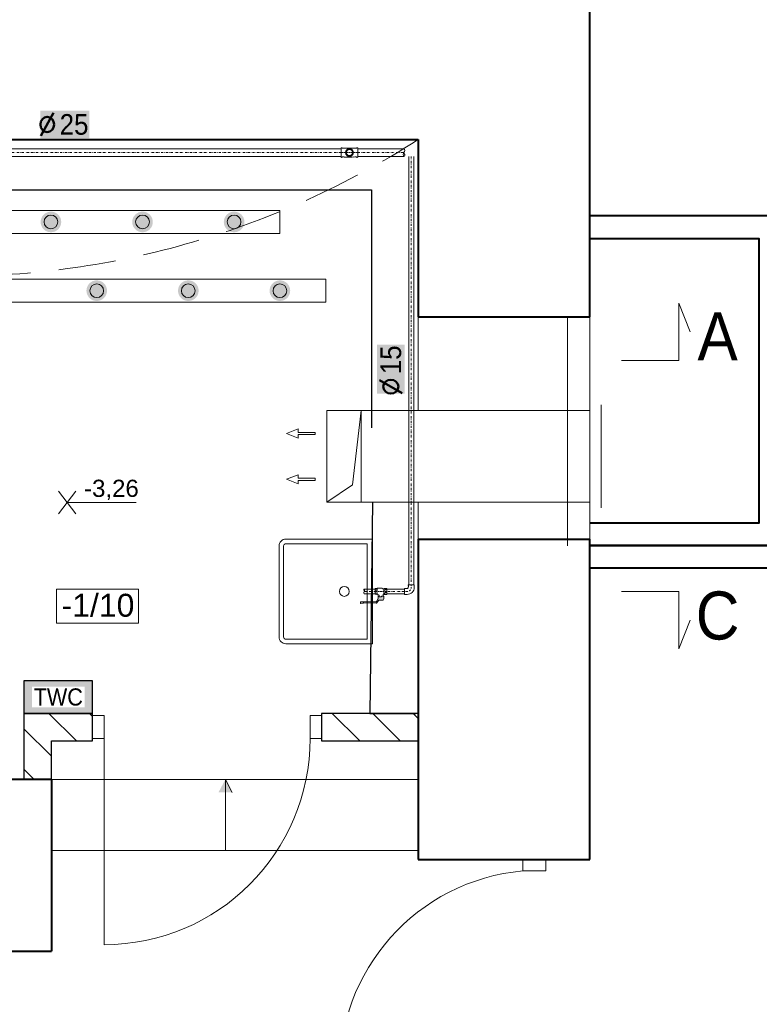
# Model space of a CAD drawing. Header units: millimetres. Extents: x -368 to 1732, y 4913 to 6398.
# Tile 22 of 24: x 1031 to 1354, y 5538 to 5968. Entities that reach past the tile are written whole.
import ezdxf
from ezdxf.enums import TextEntityAlignment as Align
from ezdxf.lldxf.tags import DXFTag

# ---------------------------------------------------------------- set-up
doc = ezdxf.new("R2010")
doc.units = ezdxf.units.MM
for name, pattern in [('ACAD_ISO08W100', [36, 24, -3, 6, -3]), ('DASHDOT2', [0.5, 0.25, -0.125, 0, -0.125]), ('DASHDOTX2', [2, 1, -0.5, 0, -0.5]), ('DASHED', [0.75, 0.5, -0.25])]:
    doc.linetypes.add(name, pattern=pattern)
for name, color, linetype in [('-- Budynek', 7, 'Continuous'), ('-- RAMKA', 11, 'Continuous'), ('-- urządzenia', 51, 'Continuous')]:
    doc.layers.add(name, color=color, linetype=linetype)
for name, color, linetype, lineweight in [('-- Budynek_stolaska', 3, 'Continuous', 5), ('-- CO_opis', 11, 'Continuous', 0), ('-- CO_rury', 11, 'Continuous', 9), ('-- istn. instalacja', 11, 'Continuous', 5), ('-widok', 3, 'Continuous', 15), ('_NOŚNE', 73, 'Continuous', 40), ('A30_DRZWI', 3, 'Continuous', 15), ('Dodatki', 11, 'Continuous', 9), ('OPISY', 1, 'Continuous', 9), ('PRZERYWANA', 50, 'DASHED', 15), ('WYM-BUD', 12, 'Continuous', 13)]:
    doc.layers.add(name, color=color, linetype=linetype, lineweight=lineweight)
doc.styles.add('A', font='arial.ttf', dxfattribs={"width": 0.9})
doc.styles.add('INSTADT', font='arial.ttf', dxfattribs={"width": 0.9})
doc.styles.add('R', font='romans.shx')
doc.styles.get("Standard").update_dxf_attribs({"font": 'arial.ttf'})
tags = doc.linetypes.add('DASH', pattern=[15, 10, -5]).pattern_tags.tags
tags[6:7] = [DXFTag(74, 4), DXFTag(75, 0), DXFTag(340, '0'), DXFTag(46, 0.0), DXFTag(50, 0.0), DXFTag(44, 0.0), DXFTag(45, 0.0)]
tags[4:5] = [DXFTag(74, 4), DXFTag(75, 0), DXFTag(340, '0'), DXFTag(46, 0.0), DXFTag(50, 0.0), DXFTag(44, 0.0), DXFTag(45, 0.0)]

# ---------------------------------------------------------------- blocks, each defined once
blk = doc.blocks.new('-- fi_średnica_k')
blk.add_hatch(color=251).paths.add_polyline_path([(21.4, 32), (-21.4, 32), (-21.4, 8), (21.4, 8)])
at = {"insert": (-6.84, 20), "char_height": 20, "width": 56.2905, "attachment_point": 6, "style": 'R'}
blk.add_mtext('{\\C11;%%C}', dxfattribs=at)
at = {"color": 7, "style": 'A', "width": 0.9, "flags": 12}
blk.add_attdef('SR', text='', height=18, dxfattribs=at).set_placement((8.03, 20), align=Align.MIDDLE_CENTER)
blk = doc.blocks.new('pion')
h = blk.add_hatch(color=251)
edge = h.paths.add_edge_path()
edge.add_arc((0, 0), 6, 0, 360)
h = blk.add_hatch(color=50)
edge = h.paths.add_edge_path()
edge.add_arc((0, 0), 4, 0, 360)
at = {"color": 50}
blk.add_circle((0, 0), 4, dxfattribs=at)
blk = doc.blocks.new('-- ZLEW_rz')
at = {"color": 11, "linetype": 'Continuous', "lineweight": 0}
blk.add_lwpolyline([(-19.85, -40.8), (19.85, -40.8, 0.414214), (22.85, -37.8), (22.85, 0), (-22.85, 0), (-22.85, -37.8, 0.414214)], format="xyb", close=True, dxfattribs=at)
at = {"color": 50, "linetype": 'Continuous', "lineweight": 0}
blk.add_lwpolyline([(-19.85, -38.8), (19.85, -38.8, 0.414214), (20.85, -37.8), (20.85, -2.3), (-20.85, -2.3), (-20.85, -37.8, 0.414214)], format="xyb", close=True, dxfattribs=at)
blk.add_circle((0, -12.3), 2.15, dxfattribs=at)
blk = doc.blocks.new('*U777')
at = {"color": 0, "ltscale": 10}
for p, q in [((5291, 16.9), (7694.6, 16.9)), ((5291, -16.9), (7694.6, -16.9))]:
    blk.add_line(p, q, dxfattribs=at)
at = {"color": 50, "linetype": 'DASHDOT2', "ltscale": 40}
blk.add_line((5291, 0), (7694.6, 0), dxfattribs=at)
blk = doc.blocks.new('- KOŃĆÓWKA')
at = {"color": 50}
blk.add_spline([(0, 0), (1, 2.4), (0, 5), (-1, 7.6), (0, 10), (1, 8.6), (0.3, 6.2)], degree=3, dxfattribs=at)
blk = doc.blocks.new('*U646')
at = {"color": 0, "ltscale": 10}
for p, q in [((5638.1, 16.9), (5840.3, 16.9)), ((5638.1, -16.9), (5840.3, -16.9))]:
    blk.add_line(p, q, dxfattribs=at)
at = {"color": 50, "linetype": 'DASHDOT2', "ltscale": 40}
blk.add_line((5638.1, 0), (5840.3, 0), dxfattribs=at)
blk = doc.blocks.new('*U649')
at = {"color": 0, "ltscale": 10}
for p, q in [((-3236.8, 10.7), (-1366.5, 10.7)), ((-3236.8, -10.7), (-1366.5, -10.7))]:
    blk.add_line(p, q, dxfattribs=at)
at = {"color": 50, "linetype": 'DASHDOT2', "ltscale": 40}
blk.add_line((-3236.8, 0), (-1366.5, 0), dxfattribs=at)
blk = doc.blocks.new('VIEGA_KOL_GW1-2')
at = {"color": 0, "linetype": 'Continuous', "ltscale": 0.039894}
for p, q in [((-11.4, 29.5), (-13, 29.5)), ((29.5, 13), (29.5, 11.4))]:
    blk.add_line(p, q, dxfattribs=at)
at = {"color": 0, "linetype": 'Continuous', "ltscale": 0.442229}
for p, q in [((-11.4, 29.5), (6.2, 29.5)), ((29.5, 11.4), (29.5, -6.2))]:
    blk.add_line(p, q, dxfattribs=at)
at = {"color": 0, "linetype": 'Continuous', "ltscale": 0.169648}
for p, q in [((6.2, 29.5), (13, 29.5)), ((29.5, -6.2), (29.5, -13))]:
    blk.add_line(p, q, dxfattribs=at)
at = {"color": 0, "linetype": 'Continuous'}
for points in [[(-12.9, 19.6), (-13.1, 18.9), (-13.1, 18.2), (-13.2, 17.5)], [(-12.7, 25.6), (-12.7, 22.1), (-12.7, 21.6), (-12.7, 21.1), (-12.7, 20.6), (-12.8, 20.1), (-12.9, 19.6)], [(12.6, 25.6), (12.6, 22.1), (12.6, 21.6), (12.6, 21.1), (12.7, 20.6), (12.8, 20.1), (12.9, 19.6)], [(12.9, 19.6), (13.1, 18.9), (13.1, 18.2), (13.2, 17.5)], [(25.6, 12.6), (21.5, 12.6), (20.8, 12.7), (20.2, 12.8), (19.5, 12.9), (18.8, 13.1), (18.2, 13.1), (17.5, 13.2)], [(25.6, -12.7), (21.5, -12.7), (20.8, -12.7), (20.2, -12.8), (19.5, -12.9), (18.8, -13.1), (18.2, -13.1), (17.5, -13.2)]]:
    blk.add_lwpolyline(points, dxfattribs=at)
at = {"color": 50, "linetype": 'DASHDOTX2', "ltscale": 5}
for points in [[(0, 29.5), (0, 17.5)], [(17.5, 0), (29.5, 0)]]:
    blk.add_lwpolyline(points, dxfattribs=at)
at = {"color": 0, "linetype": 'Continuous'}
for centre, radius, start, end in [((-10.9, 28.2), 2.5, 148.6683, 211.7876), ((17.5, 17.5), 30.7, 180.0001, 224.9999), ((-15.2, 25.6), 2.5, 0, 31.7883), ((15.2, 25.6), 2.5, 148.2117, 180), ((10.9, 28.2), 2.5, 328.2124, 31.3317), ((17.5, 17.5), 4.35, 180.0001, 224.9991), ((17.5, 17.5), 4.35, 225.0001, 269.9999), ((25.6, 15.2), 2.5, 270, 301.7883), ((28.2, 10.9), 2.5, 58.6683, 121.7876), ((17.5, 17.5), 30.7, 225.0001, 269.9999), ((25.6, -15.2), 2.5, 58.2117, 90), ((28.2, -10.9), 2.5, 238.2124, 301.3317)]:
    blk.add_arc(centre, radius, start, end, dxfattribs=at)
at = {"color": 50, "linetype": 'DASHDOTX2', "ltscale": 5}
for start, end in [(180.0001, 224.9991), (225.0001, 269.9999)]:
    blk.add_arc((17.5, 17.5), 17.5, start, end, dxfattribs=at)
blk = doc.blocks.new('*U650')
blk.add_blockref('VIEGA_KOL_GW1-2', (35, -165.3))
blk = doc.blocks.new('*U651')
at = {"color": 0, "ltscale": 10}
for p, q in [((-3303.5, 10.7), (-3226, 10.7)), ((-3303.5, -10.7), (-3226, -10.7))]:
    blk.add_line(p, q, dxfattribs=at)
at = {"color": 50, "linetype": 'DASHDOT2', "ltscale": 40}
blk.add_line((-3303.5, 0), (-3226, 0), dxfattribs=at)
blk = doc.blocks.new('ZAW.KUL.1 2201 01_DN15_HERZ_z_boku')
blk.add_hatch(color=251).paths.add_polyline_path([(-8.8, 20.3), (-12.2, 20.3), (-12.2, 24.3), (-12.2, 28.8), (-12, 32.2), (-10.1, 38), (-9.9, 38.2), (-9.6, 38.3), (9.1, 38.3), (10, 38.5), (10.7, 39.2), (18.1, 49.6), (19.5, 50.9), (21.5, 51.3), (75.1, 49.4), (75.5, 49.5), (75.9, 49.7), (77.5, 51.4), (77.8, 51.6), (78.1, 51.7), (87.5, 52.7), (89.1, 52.2), (89.8, 50.7), (89.8, 46.4), (89.6, 46), (89.2, 45.9), (22.3, 45.9), (20.8, 45.5), (19.8, 44.4), (11.7, 30.4), (11.6, 30.2), (11.6, 30.1), (11.8, 24.3), (11.8, 20.3), (8.2, 20.3), (8.2, 24), (-2.4, 24), (-2.4, 20.3)])
at = {"color": 0}
for p, q in [((-24.4, 13.5), (-25.2, 12)), ((-25.2, -12), (-25.2, 12)), ((-15.7, 13.5), (-24.4, 13.5)), ((-13.1, 12), (-10.2, 12)), ((-8.8, 20.3), (-8.8, 13.5)), ((-2.4, 24), (-2.4, 20.3)), ((8.2, 24), (-2.4, 24)), ((8.2, 24), (8.2, 17)), ((10.2, 15), (15, 15)), ((16.1, 14.6), (17.1, 13.5)), ((17.1, 12.5), (25.2, 12.5)), ((25.2, 12.5), (25.2, -12.5)), ((-24.4, -13.5), (-25.2, -12)), ((-15.7, -13.5), (-24.4, -13.5)), ((-13.1, -12), (-9.3, -12)), ((-4.4, -14.5), (-8.5, -12.2)), ((3.8, -14.8), (-3.7, -14.8)), ((5, -14.9), (4.6, -14.9)), ((5.3, -15), (5, -14.9)), ((5.3, -15), (15, -15)), ((16.1, -14.6), (17.1, -13.5)), ((17.1, -12.5), (25.2, -12.5))]:
    blk.add_line(p, q, dxfattribs=at)
at = {"color": 50, "linetype": 'DASHDOTX2', "ltscale": 5}
for p, q in [((-13.1, 8.2), (-25.2, 8.2)), ((-25.2, 5), (-13.1, 5)), ((-13.1, 12), (-13.1, 0)), ((17.1, -12.5), (17.1, 12.5)), ((25.2, 10.4), (17.1, 10.4)), ((17.1, 2.1), (25.2, 2.1)), ((-25.2, 0), (25.2, 0)), ((-13.1, -5), (-25.2, -5)), ((-25.2, -8.2), (-13.1, -8.2)), ((-13.1, 0), (-13.1, -12)), ((25.2, -2.1), (17.1, -2.1)), ((17.1, -10.4), (25.2, -10.4))]:
    blk.add_line(p, q, dxfattribs=at)
for p, q in [((-8.8, 20.3), (-2.4, 20.3)), ((17.1, 13.5), (17.1, 12.5)), ((17.1, -12.5), (17.1, -13.5))]:
    blk.add_line(p, q)
at = {"color": 11}
blk.add_lwpolyline([(-8.8, 20.3), (-12.2, 20.3), (-12.2, 24.3), (-12.2, 24.3), (-12.2, 28.8), (-12, 32.2), (-10.1, 38), (-9.9, 38.2), (-9.6, 38.3), (9.1, 38.3), (10, 38.5), (10.7, 39.2), (18.1, 49.6), (19.5, 50.9), (21.5, 51.3), (75.1, 49.4), (75.5, 49.5), (75.9, 49.7), (77.5, 51.4), (77.8, 51.6), (78.1, 51.7), (87.5, 52.7), (89.1, 52.2), (89.8, 50.7), (89.8, 46.4), (89.6, 46), (89.2, 45.9), (22.3, 45.9), (20.8, 45.5), (19.8, 44.4), (11.7, 30.4), (11.6, 30.2), (11.6, 30.1), (11.8, 24.3), (11.8, 24.3), (11.8, 20.3), (8.2, 20.3), (8.2, 24), (-2.4, 24), (-2.4, 20.3), (-8.8, 20.3)], dxfattribs=at)
at = {"color": 0}
for centre, radius, start, end in [((-15.7, 12), 1.5, 30, 90), ((-13.1, 13.5), 1.5, 210, 270), ((-10.2, 13.5), 1.5, 269.9999, 0.0001), ((10.2, 17), 2, 179.9999, 270.0001), ((15, 13.5), 1.5, 45, 90), ((-15.7, -12), 1.5, 270, 330), ((-13.1, -13.5), 1.5, 90, 150), ((-9.3, -13.5), 1.5, 60, 90), ((-3.7, -13.3), 1.5, 240, 270), ((3.8, -17.8), 3, 75, 90), ((15, -13.5), 1.5, 270, 315)]:
    blk.add_arc(centre, radius, start, end, dxfattribs=at)
blk = doc.blocks.new('*U445')
blk.add_blockref('ZAW.KUL.1 2201 01_DN15_HERZ_z_boku', (1517.5, -300))
blk = doc.blocks.new('*U512')
at = {"color": 0, "ltscale": 10}
for p, q in [((-785.6, 10.7), (-737.9, 10.7)), ((-785.6, -10.7), (-737.9, -10.7))]:
    blk.add_line(p, q, dxfattribs=at)
at = {"color": 50, "linetype": 'DASHDOT2', "ltscale": 40}
blk.add_line((-785.6, 0), (-737.9, 0), dxfattribs=at)
blk = doc.blocks.new('--VIEGA_T1_rz')
at = {"color": 0, "linetype": 'Continuous'}
for p, q in [((-36, 20.6), (-36, 18.1)), ((-36, -18.1), (-36, 18.1)), ((36, 20.6), (36, 9.9)), ((36, -9.9), (36, 18.1)), ((-36, -20.6), (-36, -18.1)), ((36, -20.6), (36, -9.9))]:
    blk.add_line(p, q, dxfattribs=at)
at = {"color": 50, "linetype": 'DASHDOTX2', "ltscale": 5}
blk.add_line((-36, 0), (36, 0), dxfattribs=at)
at = {"color": 0, "linetype": 'Continuous'}
for points in [[(-29.9, 19.3), (-25, 19.3), (-23.7, 19.3), (-23.1, 19.4), (-22.5, 19.5)], [(29.9, 19.3), (27.7, 19.3), (23.3, 19.4), (19.7, 19.5), (16.8, 19.4), (12.4, 19.5), (3.7, 19.5), (-22.5, 19.5)], [(-29.9, -19.4), (-25, -19.4), (-23.7, -19.4), (-23.1, -19.4), (-22.5, -19.5)], [(29.9, -19.4), (27.7, -19.3), (23.3, -19.4), (19.7, -19.5), (16.8, -19.4), (12.4, -19.5), (3.7, -19.5), (-22.5, -19.5)]]:
    blk.add_lwpolyline(points, dxfattribs=at)
for centre, start, end in [((-34.2, 18.2), 43.7622, 126.87), ((-29.9, 22.4), 223.7623, 269.9998), ((29.9, 22.4), 270.0002, 316.2377), ((34.2, 18.2), 53.13, 136.2378), ((-34.2, -18.2), 233.13, 316.2378), ((-29.9, -22.4), 90.0002, 136.2377), ((29.9, -22.4), 43.7623, 89.9998), ((34.2, -18.2), 223.7622, 306.87)]:
    blk.add_arc(centre, 3, start, end, dxfattribs=at)
blk = doc.blocks.new('*U643')
blk.add_blockref('--VIEGA_T1_rz', (0, 0))
blk = doc.blocks.new('-- ROZDZIELNICA TWC_rz')
blk.add_hatch(color=251).paths.add_polyline_path([(0, -15), (0, 15), (-14.2, 15), (-14.2, -15)])
at = {"color": 7, "ltscale": 100, "insert": (-7.1, 0), "char_height": 7.5, "attachment_point": 5, "rotation": 90, "style": 'A', "bg_fill": 3, "box_fill_scale": 1.1, "bg_fill_color": 256, "bg_fill_transparency": 10617998}
blk.add_mtext('TWC', dxfattribs=at)
at = {"ltscale": 100}
blk.add_lwpolyline([(-14.2, -15), (0, -15), (0, 15), (-14.2, 15)], close=True, dxfattribs=at)
blk = doc.blocks.new('*U130')
at = {"color": 11}
blk.add_line((5, 10), (5, 100), dxfattribs=at)
at = {"color": 50}
for points in [[(0, 10), (5, 10), (5, 0), (0, 0)], [(95, 10), (100, 10), (100, 0), (95, 0)]]:
    blk.add_lwpolyline(points, close=True, dxfattribs=at)
blk.add_arc((5, 10), 90, 0, 90, dxfattribs=at)
blk = doc.blocks.new('*U928')
at = {"layer": '-- Budynek_stolaska', "color": 6, "linetype": 'Continuous', "lineweight": 13, "rotation": 89.48029714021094}
blk.add_blockref('*U130', (5, -0.05), dxfattribs=at)
blk = doc.blocks.new('A$C2C187714')
at = {"layer": '-- RAMKA'}
blk.add_blockref('*U928', (0, 0), dxfattribs=at)

msp = doc.modelspace()

# ---------------------------------------------------------------- hatches: boundary and pattern name
at = {"layer": 'Dodatki'}
msp.add_hatch(color=256, dxfattribs=at).paths.add_polyline_path([(1117.87, 5630.43), (1120.9, 5636.07), (1123.92, 5630.43)])

# ---------------------------------------------------------------- linework, layer by layer
at = {"layer": '-- Budynek', "color": 50, "linetype": 'DASH'}
for points in [[(801.95, 5893.5), (1184.7, 5893.5), (1184.7, 5789.62)], [(1185.13, 5757.14), (1184.02, 5664.95), (1204.02, 5664.95)]]:
    msp.add_lwpolyline(points, dxfattribs=at)
at = {"layer": '-- Budynek', "color": 11}
msp.add_lwpolyline([(1205.13, 5664.95), (1162.9, 5664.95), (1162.9, 5652.95), (1205.13, 5652.95)], dxfattribs=at)
at = {"layer": '-- CO_opis', "color": 171, "linetype": 'Continuous', "lineweight": 0, "ltscale": 0.6}
msp.add_lwpolyline([(1293.96, 5819.06), (1318.96, 5819.06), (1318.96, 5844.06), (1323.96, 5831.56)], dxfattribs=at)
msp.add_lwpolyline([(1293.96, 5819.06), (1318.96, 5819.06), (1318.96, 5844.06), (1323.96, 5831.56)], dxfattribs=at)
at = {"layer": '-- CO_opis', "color": 171, "linetype": 'Continuous', "lineweight": 0, "ltscale": 0.6, "elevation": 0}
msp.add_lwpolyline([(1293.96, 5718.17), (1318.96, 5718.17), (1318.96, 5693.17), (1323.96, 5705.67)], dxfattribs=at)
at = {"layer": '-- CO_rury', "color": 11, "linetype": 'ACAD_ISO08W100', "ltscale": 20}
for radius in [1.68, 1.36]:
    msp.add_circle((1175.07, 5909.81), radius, dxfattribs=at)
at = {"layer": '-- istn. instalacja', "color": 11, "linetype": 'Continuous', "ltscale": 2}
for p, q in [((1285.06, 5799.64), (1285.06, 5754.64)), ((1180.13, 5797.14), (1176.48, 5764.73)), ((1180.13, 5797.14), (1280.06, 5797.14)), ((1280.06, 5797.14), (1280.06, 5757.14)), ((1176.48, 5764.73), (1165.13, 5757.14)), ((1180.13, 5757.14), (1280.06, 5757.14))]:
    msp.add_line(p, q, dxfattribs=at)
for points in [[(964.7, 5874.5), (1144.7, 5874.5), (1144.7, 5884.5), (964.7, 5884.5)], [(1165.13, 5757.14), (1180.13, 5757.14), (1180.13, 5797.14), (1165.13, 5797.14)]]:
    msp.add_lwpolyline(points, close=True, dxfattribs=at)
msp.add_lwpolyline([(964.7, 5846.48), (964.7, 5844.5), (964.7, 5844.5), (1164.7, 5844.5), (1164.7, 5854.5), (964.7, 5854.5), (964.7, 5852.51)], dxfattribs=at)
at = {"layer": '-- istn. instalacja', "color": 50, "linetype": 'Continuous', "ltscale": 0.6}
for points in [[(1160.13, 5787.64), (1160.13, 5786.64), (1152.63, 5786.64), (1152.63, 5785.14), (1147.63, 5787.14), (1152.63, 5789.14), (1152.63, 5787.64)], [(1160.13, 5767.64), (1160.13, 5766.64), (1152.63, 5766.64), (1152.63, 5765.14), (1147.63, 5767.14), (1152.63, 5769.14), (1152.63, 5767.64)]]:
    msp.add_lwpolyline(points, close=True, dxfattribs=at)
at = {"layer": '-widok'}
for p, q in [((1205.13, 5838.02), (1205.13, 5797.14)), ((1280.06, 5838.02), (1280.06, 5797.14)), ((1205.13, 5757.14), (1205.13, 5741.02)), ((1280.06, 5757.14), (1280.06, 5741.02))]:
    msp.add_line(p, q, dxfattribs=at)
at = {"layer": '_NOŚNE'}
for p, q in [((1280.06, 5838.02), (1280.06, 6265.91)), ((796.9, 5915.5), (1205.13, 5915.5)), ((1205.13, 5915.5), (1205.13, 5838.02)), ((1205.13, 5838.02), (1280.06, 5838.02)), ((1205.13, 5741.02), (1205.13, 5601.14)), ((1205.13, 5741.02), (1280.06, 5741.02)), ((1280.06, 5601.14), (1280.06, 5741.02)), ((1420.18, 5738.18), (1280.06, 5738.18)), ((1280.06, 5728.45), (1410.02, 5728.45)), ((1044.9, 5636.07), (796.9, 5636.07)), ((1044.9, 5636.07), (1044.9, 5561.07)), ((1205.13, 5601.14), (1280.06, 5601.14)), ((1018.9, 5561.07), (1044.9, 5561.07))]:
    msp.add_line(p, q, dxfattribs=at)
for points in [[(1280.06, 5738.18), (1364.06, 5738.18), (1364.06, 5882.18), (1280.06, 5882.18)], [(1280.06, 5748.18), (1354.06, 5748.18), (1354.06, 5872.18), (1280.06, 5872.18)]]:
    msp.add_lwpolyline(points, dxfattribs=at)
at = {"layer": 'A30_DRZWI'}
for p, q in [((1250.84, 5601.14), (1250.84, 5596.14)), ((1260.84, 5601.14), (1260.84, 5596.14)), ((1260.84, 5596.14), (1250.84, 5596.14))]:
    msp.add_line(p, q, dxfattribs=at)
msp.add_arc((1258.56, 5508.72), 87.76, 95.0456, 181.6873, dxfattribs=at)
at = {"layer": 'Dodatki'}
for p, q in [((1048.03, 5752.03), (1055.53, 5762.03)), ((1055.53, 5752.03), (1048.03, 5762.03)), ((1051.78, 5757.03), (1081.87, 5757.03)), ((1120.9, 5636.07), (1123.92, 5630.43))]:
    msp.add_line(p, q, dxfattribs=at)
at = {"layer": 'Dodatki', "ltscale": 0.8}
for p, q in [((1044.9, 5636.07), (1205.13, 5636.07)), ((1044.9, 5636.07), (1205.13, 5636.07)), ((1044.9, 5636.07), (1205.13, 5636.07)), ((1120.9, 5605.07), (1120.9, 5636.07)), ((1044.9, 5605.07), (1205.13, 5605.07))]:
    msp.add_line(p, q, dxfattribs=at)
at = {"layer": 'Dodatki'}
msp.add_lwpolyline([(1082.87, 5719.18), (1047.11, 5719.18), (1047.11, 5704.36), (1082.87, 5704.36)], close=True, dxfattribs=at)
msp.add_lwpolyline([(1082.87, 5719.18), (1047.11, 5719.18), (1047.11, 5704.36), (1082.87, 5704.36)], close=True, dxfattribs=at)
at = {"layer": 'PRZERYWANA', "ltscale": 50}
msp.add_arc((1001.23, 6233.3), 377.59, 237.316, 302.684, dxfattribs=at)
at = {"layer": 'WYM-BUD'}
msp.add_line((1270.33, 5838.02), (1270.33, 5738.12), dxfattribs=at)

# ---------------------------------------------------------------- block references
at = {"layer": '-- CO_opis', "lineweight": 0}
ref = msp.add_blockref('-- fi_średnica_k', (1050.79, 5912.08), dxfattribs=dict(at, xscale=0.5, yscale=0.5))
ref.add_attrib('SR', '25', dxfattribs={"layer": '0', "color": 7, "height": 9, "style": 'A', "width": 0.9}).set_placement((1054.8, 5922.09), align=Align.MIDDLE_CENTER)
ref = msp.add_blockref('-- fi_średnica_k', (1203.13, 5815.3), dxfattribs=dict(at, xscale=0.5, yscale=0.5, rotation=90))
ref.add_attrib('SR', '15', dxfattribs={"layer": '0', "color": 7, "height": 9, "rotation": 90, "style": 'A', "width": 0.9}).set_placement((1193.13, 5819.32), align=Align.MIDDLE_CENTER)
ref = msp.add_blockref('-- fi_średnica_k', (1203.13, 5815.3), dxfattribs=dict(at, xscale=0.5, yscale=0.5, rotation=90))
ref.add_attrib('SR', '15', dxfattribs={"layer": '0', "color": 7, "height": 9, "rotation": 90, "style": 'A', "width": 0.9}).set_placement((1193.13, 5819.32), align=Align.MIDDLE_CENTER)
at = {"layer": '-- CO_rury', "linetype": 'ACAD_ISO08W100', "ltscale": 20, "yscale": 0.1, "zscale": 0.1}
for name, p, xscale in [('*U777', (1700.57, 5909.81), -0.1), ('*U643', (1175.07, 5909.81), 0.1), ('*U650', (1205.57, 5734.71, 0), -0.1)]:
    msp.add_blockref(name, p, dxfattribs=dict(at, xscale=xscale))
at = {"layer": '-- CO_rury', "linetype": 'ACAD_ISO08W100', "ltscale": 20}
for name, p, xscale, yscale, zscale, rotation in [('*U649', (1202.07, 5584.47), 0.1, 0.1, 0.1, 269.9999999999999), ('*U445', (1340.6, 5688.17, 0), 0.1, 0.1, 0.1, 180), ('- KOŃĆÓWKA', (1181.55, 5717.11, 0), -0.2130971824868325, 0.2130971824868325, 0.193724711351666, 359.9999316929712), ('*U651', (868.77, 5718.17, 0), 0.1, 0.1, 0.1, 180)]:
    msp.add_blockref(name, p, dxfattribs=dict(at, xscale=xscale, yscale=yscale, zscale=zscale, rotation=rotation))
at = {"layer": '-- CO_rury', "color": 11, "linetype": 'ACAD_ISO08W100', "ltscale": 20, "xscale": -0.1, "yscale": 0.1, "zscale": 0.1, "rotation": 180}
msp.add_blockref('*U512', (1260.11, 5718.17, 0), dxfattribs=at)
at = {"layer": '-- istn. instalacja', "color": 11, "linetype": 'Continuous', "ltscale": 2, "xscale": -0.1, "yscale": 0.1, "zscale": 0.1, "rotation": 180}
msp.add_blockref('*U646', (614.86, 5909.81), dxfattribs=at)
at = {"layer": '-- istn. instalacja', "color": 11, "linetype": 'Continuous', "ltscale": 2, "extrusion": (0, 0, -1), "xscale": 0.3371537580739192, "yscale": 0.3371537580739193, "zscale": -0.3065034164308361, "rotation": 180.0000683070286}
msp.add_blockref('- KOŃĆÓWKA', (-1198.89, 5911.5), dxfattribs=at)
at = {"layer": '-- istn. instalacja', "color": 11, "linetype": 'Continuous', "ltscale": 2, "xscale": 0.75, "yscale": 0.75}
for p in [(1044.7, 5879.5), (1084.7, 5879.5), (1124.7, 5879.5), (1064.7, 5849.5), (1104.7, 5849.5), (1144.7, 5849.5)]:
    msp.add_blockref('pion', p, dxfattribs=at)
at = {"layer": '-- urządzenia', "linetype": 'Continuous', "lineweight": 0, "rotation": 270}
msp.add_blockref('-- ZLEW_rz', (1185.13, 5718.17), dxfattribs=at)
at = {"layer": '-- urządzenia', "color": 50, "linetype": 'DASH', "rotation": 270}
msp.add_blockref('-- ROZDZIELNICA TWC_rz', (1047.9, 5664.95), dxfattribs=at)

# ---------------------------------------------------------------- texts
at = {"layer": '-- CO_opis', "color": 171, "linetype": 'Continuous', "ltscale": 0.6, "char_height": 21, "style": 'INSTADT'}
for s, insert, attachment_point in [('A', (1335.87, 5819.06), 8), ('A', (1335.87, 5819.06), 8), ('C', (1335.87, 5718.17, 0), 2)]:
    msp.add_mtext(s, dxfattribs=dict(at, insert=insert, attachment_point=attachment_point))
at = {"layer": 'OPISY', "width": 177.5875, "attachment_point": 1}
for s, insert, char_height in [('-3,26', (1059.18, 5766.96), 7.5), ('-1/10', (1049.32, 5717.15), 10), ('-1/10', (1049.32, 5717.15), 10)]:
    msp.add_mtext(s, dxfattribs=dict(at, insert=insert, char_height=char_height))

# ---------------------------------------------------------------- next in the draw order: hatches: boundary and pattern name
at = {"layer": '-- RAMKA'}
h = msp.add_hatch(dxfattribs=at)
h.set_pattern_fill('ANSI31', color=50, scale=100, angle=-90, style=0)
h.set_pattern_definition([(315, (-5545028.2, 7441161.659), (8.838834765, 8.838834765), [])])
h.paths.add_polyline_path([(1044.9, 5652.95), (1062.9, 5652.95), (1062.9, 5664.95), (1032.9, 5664.95), (1032.9, 5636.07), (1044.9, 5636.07)])
h.paths.add_polyline_path([(1205.13, 5652.95), (1205.13, 5664.95), (1162.9, 5664.95), (1162.9, 5652.95)])

# ---------------------------------------------------------------- next in the draw order: linework, layer by layer
at = {"layer": '-- Budynek', "color": 11}
msp.add_lwpolyline([(1044.9, 5636.07), (1044.9, 5652.95), (1062.9, 5652.95), (1062.9, 5664.95), (1032.9, 5664.95), (1032.9, 5636.07)], dxfattribs=at)

# ---------------------------------------------------------------- next in the draw order: block references
at = {"layer": '-- Budynek', "xscale": -1, "rotation": 269.4802971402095}
msp.add_blockref('A$C2C187714', (1062.9, 5658.95), dxfattribs=at)

doc.saveas('drawing.dxf')
